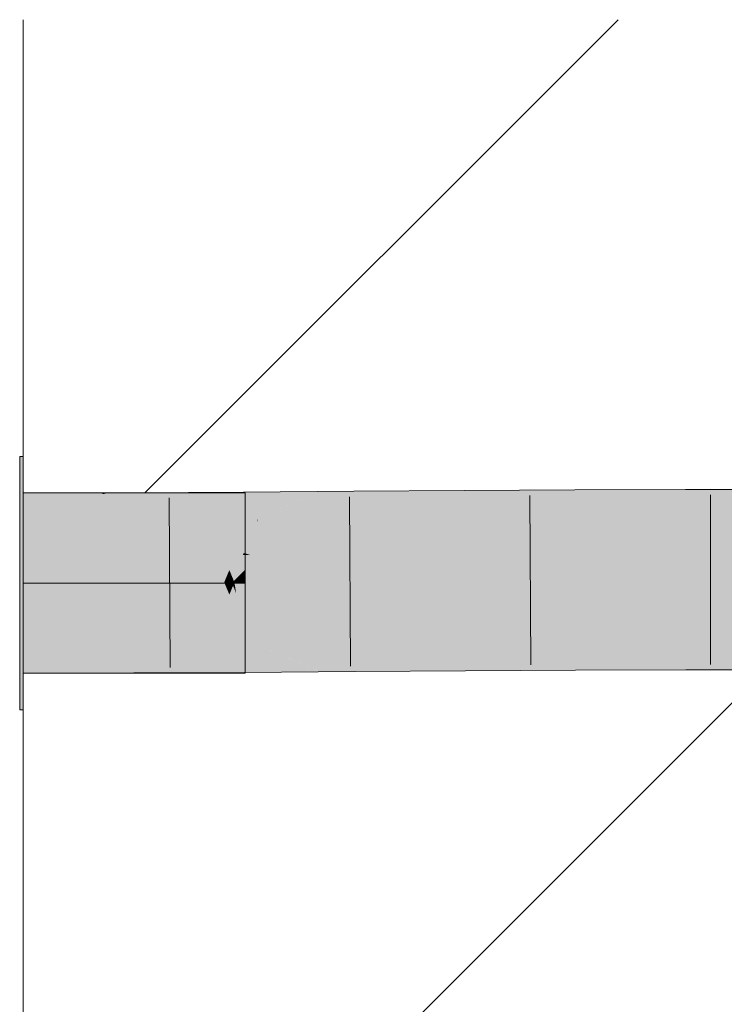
# Model space of a CAD drawing. Extents: x -720 to 300, y 62 to 1162.
# Tile 242 of 256: x 241.15 to 242.4, y 866.42 to 868.17. Entities that reach past the tile are written whole.
import ezdxf
from ezdxf.lldxf.tags import DXFTag

# ---------------------------------------------------------------- set-up
doc = ezdxf.new("R2010")
doc.units = 0
doc.layers.get('0').update_dxf_attribs({"lineweight": 13})
doc.layers.add('E_Detail_Linie_Text_Bem', color=7, linetype='Continuous', lineweight=13)
for name, color, linetype, lineweight, true_color in [('E_Detail_Wandschraffur', 7, 'Continuous', 5, 0xc0c0c0), ('E_Leerrohr 32-A06G93Y28I', 7, 'Continuous', 9, 0x00b300), ('E_Leerrohr 32-Shading', 7, 'Continuous', 9, 0x00b300)]:
    doc.layers.add(name, color=color, linetype=linetype, lineweight=lineweight, true_color=true_color)
tags = doc.linetypes.add('fein_strichliert', pattern=[4, 1, -2, 1]).pattern_tags.tags
tags[8:9] = [DXFTag(74, 4), DXFTag(75, 0), DXFTag(340, '0'), DXFTag(46, 0.0), DXFTag(50, 0.0), DXFTag(44, 0.0), DXFTag(45, 0.0)]
tags[6:7] = [DXFTag(74, 4), DXFTag(75, 0), DXFTag(340, '0'), DXFTag(46, 0.0), DXFTag(50, 0.0), DXFTag(44, 0.0), DXFTag(45, 0.0)]
tags[4:5] = [DXFTag(74, 4), DXFTag(75, 0), DXFTag(340, '0'), DXFTag(46, 0.0), DXFTag(50, 0.0), DXFTag(44, 0.0), DXFTag(45, 0.0)]
tags = doc.linetypes.add('STRICHPUNKT2-A06G93Y18I', pattern=[12.7, 6.35, -3.175, 0, -3.175]).pattern_tags.tags
tags[10:11] = [DXFTag(74, 4), DXFTag(75, 0), DXFTag(340, '0'), DXFTag(46, 0.0), DXFTag(50, 0.0), DXFTag(44, 0.0), DXFTag(45, 0.0)]
tags[8:9] = [DXFTag(74, 4), DXFTag(75, 0), DXFTag(340, '0'), DXFTag(46, 0.0), DXFTag(50, 0.0), DXFTag(44, 0.0), DXFTag(45, 0.0)]
tags[6:7] = [DXFTag(74, 4), DXFTag(75, 0), DXFTag(340, '0'), DXFTag(46, 0.0), DXFTag(50, 0.0), DXFTag(44, 0.0), DXFTag(45, 0.0)]
tags[4:5] = [DXFTag(74, 4), DXFTag(75, 0), DXFTag(340, '0'), DXFTag(46, 0.0), DXFTag(50, 0.0), DXFTag(44, 0.0), DXFTag(45, 0.0)]

# ---------------------------------------------------------------- blocks, each defined once
blk = doc.blocks.new('Shading-A06G93SL8I', base_point=(241.4847, 762.55))
at = {"layer": 'E_Leerrohr 32-Shading', "color": 83, "true_color": 0x7fcb7f}
for points in [[(241.1519, 867.1721), (241.1519, 867.3972), (241.1459, 867.1721), (241.1459, 867.3972)], [(241.2888, 867.3322), (241.1519, 867.3322), (241.4488, 867.1721), (241.1519, 867.1721)], [(241.3019, 867.3322), (241.2888, 867.3322), (241.4619, 867.1721), (241.4488, 867.1721)], [(241.3669, 867.3322), (241.3019, 867.3322), (241.5179, 867.1812), (241.5167, 867.1801)], [(241.5167, 867.1801), (241.3019, 867.3322), (241.5088, 867.1721), (241.4619, 867.1721)], [(241.3669, 867.3322), (241.4919, 867.2072), (241.5459, 867.3322), (241.5459, 867.2611)], [(241.5459, 867.2611), (241.4919, 867.2072), (241.5459, 867.1961), (241.5244, 867.1746)], [(241.5459, 867.1961), (241.5394, 867.1896), (241.5459, 867.1896)], [(241.5244, 867.1746), (241.5167, 867.1801), (241.5219, 867.1721), (241.5088, 867.1721)], [(241.5167, 867.1801), (241.5244, 867.1746), (241.5179, 867.1812)], [(241.5219, 867.1721), (241.5269, 867.1721), (241.5244, 867.1746)], [(241.5394, 867.1896), (241.5244, 867.1746), (241.5459, 867.1721), (241.5269, 867.1721)], [(241.5394, 867.1896), (241.5459, 867.1721), (241.5459, 867.1896)], [(241.1519, 866.9471), (241.1519, 867.1721), (241.1459, 866.9471), (241.1459, 867.1721)], [(241.4488, 867.1721), (241.1519, 867.1721), (241.2888, 867.0121), (241.1519, 867.0121)], [(241.4619, 867.1721), (241.4488, 867.1721), (241.3019, 867.0121), (241.2888, 867.0121)], [(241.5108, 867.1702), (241.4619, 867.1721), (241.3669, 867.0121), (241.3019, 867.0121)], [(241.5108, 867.1702), (241.3669, 867.0121), (241.5179, 867.1631)], [(241.5088, 867.1721), (241.4619, 867.1721), (241.5108, 867.1702)], [(241.5244, 867.1696), (241.4919, 867.1371), (241.5459, 867.1481), (241.5459, 867.0831)], [(241.5219, 867.1721), (241.5088, 867.1721), (241.5244, 867.1696), (241.5108, 867.1702)], [(241.5244, 867.1696), (241.5108, 867.1702), (241.5179, 867.1631)], [(241.5244, 867.1696), (241.5269, 867.1721), (241.5219, 867.1721)], [(241.5459, 867.1721), (241.5269, 867.1721), (241.5459, 867.1481), (241.5244, 867.1696)], [(241.4919, 867.1371), (241.3669, 867.0121), (241.5459, 867.0831), (241.5459, 867.0121)]]:
    blk.add_solid(points, dxfattribs=at)
at = {"layer": 'E_Leerrohr 32-Shading', "color": 83, "true_color": 0x7fbd7f}
for points in [[(241.1519, 867.3322), (241.1519, 867.2853), (241.2888, 867.3325), (241.2944, 867.3301)], [(241.2944, 867.3301), (241.3019, 867.3325), (241.2888, 867.3325)], [(241.3019, 867.3325), (241.2944, 867.3301), (241.3473, 867.3138), (241.3473, 867.3083)], [(241.3473, 867.3138), (241.3472, 867.3326), (241.3019, 867.3325)], [(241.3472, 867.3326), (241.48, 867.2864), (241.3669, 867.3326)], [(241.3472, 867.3326), (241.3473, 867.3138), (241.48, 867.2864), (241.415, 867.2861)], [(241.3669, 867.3326), (241.5429, 867.303), (241.5427, 867.3336)], [(241.3669, 867.3326), (241.48, 867.2864), (241.5429, 867.303), (241.5038, 867.2866)], [(241.6169, 867.3342), (241.5427, 867.3336), (241.5429, 867.303)], [(241.543, 867.2868), (241.6169, 867.3342), (241.5429, 867.303)], [(241.6169, 867.3342), (241.543, 867.2868), (241.6819, 867.3347), (241.5688, 867.287)], [(241.6819, 867.3347), (241.6344, 867.3146), (241.7385, 867.3351), (241.7387, 867.3159)], [(241.9347, 867.3184), (241.9346, 867.3365), (241.7387, 867.3159), (241.7385, 867.3351)], [(242.131, 867.3204), (242.1309, 867.3377), (241.9347, 867.3184), (241.9346, 867.3365)], [(242.3274, 867.3214), (242.3274, 867.3383), (242.131, 867.3204), (242.1309, 867.3377)], [(242.5487, 867.3209), (242.5488, 867.338), (242.3274, 867.3214), (242.3274, 867.3383)], [(241.3473, 867.3083), (241.2944, 867.3301), (241.3474, 867.2869), (241.1548, 867.2862)], [(241.415, 867.2861), (241.3473, 867.3138), (241.402, 867.286), (241.3473, 867.3083)], [(241.6344, 867.3146), (241.5688, 867.287), (241.7387, 867.3159), (241.7389, 867.2882)], [(241.7389, 867.2882), (241.9349, 867.2897), (241.7387, 867.3159), (241.9347, 867.3184)], [(241.9349, 867.2897), (242.1311, 867.2908), (241.9347, 867.3184), (242.131, 867.3204)], [(242.131, 867.3204), (242.1311, 867.2957), (242.3274, 867.3214), (242.3274, 867.2967)], [(242.3274, 867.3214), (242.3274, 867.2967), (242.5487, 867.3209), (242.5486, 867.2961)], [(241.3986, 867.2874), (241.3473, 867.3083), (241.3474, 867.2869)], [(241.5038, 867.2866), (241.543, 867.2868), (241.5429, 867.303)], [(242.1311, 867.2957), (242.1311, 867.2908), (242.3274, 867.2967), (242.3275, 867.2914)], [(242.3274, 867.2967), (242.3275, 867.2914), (242.5486, 867.2961), (242.5486, 867.2911)], [(241.1548, 867.2862), (241.1519, 867.2853), (241.3474, 867.2869), (241.3474, 867.2857)], [(241.402, 867.286), (241.3986, 867.2874), (241.3474, 867.2857), (241.3474, 867.2869)], [(241.3483, 867.0594), (241.1519, 867.0121), (241.3484, 867.0372), (241.2888, 867.0125)], [(241.1519, 867.0121), (241.3483, 867.0594), (241.1519, 867.059)], [(241.402, 867.0598), (241.3483, 867.0594), (241.3484, 867.0372)], [(241.3484, 867.0318), (241.3484, 867.0126), (241.48, 867.0602), (241.3669, 867.0127)], [(241.3484, 867.0318), (241.48, 867.0602), (241.415, 867.0598)], [(241.415, 867.0598), (241.402, 867.0598), (241.3484, 867.0318), (241.3484, 867.0372)], [(241.5446, 867.0436), (241.48, 867.0602), (241.5448, 867.0147), (241.3678, 867.0131)], [(241.48, 867.0602), (241.5446, 867.0436), (241.5038, 867.0603)], [(241.5446, 867.0436), (241.5445, 867.0605), (241.5038, 867.0603)], [(241.5445, 867.0605), (241.6169, 867.0142), (241.5688, 867.0607), (241.6819, 867.0146)], [(241.6169, 867.0142), (241.5445, 867.0605), (241.5446, 867.0436)], [(241.7405, 867.062), (241.5688, 867.0607), (241.7407, 867.0384), (241.6271, 867.037)], [(241.9366, 867.0409), (241.9364, 867.0634), (241.7407, 867.0384), (241.7405, 867.062)], [(242.1322, 867.0428), (242.1321, 867.0646), (241.9366, 867.0409), (241.9364, 867.0634)], [(242.3276, 867.0439), (242.3276, 867.0651), (242.1322, 867.0428), (242.1321, 867.0646)], [(242.5478, 867.0433), (242.5479, 867.0648), (242.3276, 867.0439), (242.3276, 867.0651)], [(241.2888, 867.0125), (241.3019, 867.0125), (241.3484, 867.0372), (241.3484, 867.0318)], [(241.5446, 867.0436), (241.5448, 867.0147), (241.6134, 867.0156)], [(241.6271, 867.037), (241.6776, 867.0164), (241.7407, 867.0384), (241.7409, 867.0172)], [(241.7409, 867.0172), (241.9367, 867.0197), (241.7407, 867.0384), (241.9366, 867.0409)], [(241.9367, 867.0197), (242.1323, 867.0217), (241.9366, 867.0409), (242.1322, 867.0428)], [(242.1323, 867.0217), (242.3276, 867.0226), (242.1322, 867.0428), (242.3276, 867.0439)], [(242.3276, 867.0226), (242.5477, 867.0221), (242.3276, 867.0439), (242.5478, 867.0433)], [(241.3019, 867.0125), (241.3484, 867.0126), (241.3484, 867.0318)], [(241.6776, 867.0164), (241.6819, 867.0146), (241.7409, 867.0172), (241.7409, 867.0151)], [(241.7409, 867.0151), (241.9367, 867.0165), (241.7409, 867.0172), (241.9367, 867.0197)], [(241.9367, 867.0165), (242.1323, 867.0177), (241.9367, 867.0197), (242.1323, 867.0217)], [(242.1323, 867.0177), (242.3276, 867.0183), (242.1323, 867.0217), (242.3276, 867.0226)], [(242.3276, 867.0183), (242.5477, 867.0179), (242.3276, 867.0226), (242.5477, 867.0221)], [(241.3678, 867.0131), (241.3669, 867.0127), (241.5448, 867.0147), (241.5448, 867.0137)], [(241.5448, 867.0147), (241.5448, 867.0137), (241.6134, 867.0156), (241.6169, 867.0142)]]:
    blk.add_solid(points, dxfattribs=at)
at = {"layer": 'E_Leerrohr 32-Shading', "color": 83, "true_color": 0x7fd57f}
for points in [[(241.3474, 867.2828), (241.3474, 867.2857), (241.1519, 867.2831), (241.1519, 867.2853)], [(241.1519, 867.1721), (241.3478, 867.1725), (241.1519, 867.2831), (241.3474, 867.2828)], [(241.4034, 867.2826), (241.402, 867.286), (241.3474, 867.2828), (241.3474, 867.2857)], [(241.4488, 867.1731), (241.4034, 867.2826), (241.3478, 867.1725), (241.3474, 867.2828)], [(241.415, 867.2861), (241.402, 867.286), (241.4619, 867.1732), (241.4488, 867.1731)], [(241.48, 867.2864), (241.415, 867.2861), (241.5179, 867.1953), (241.5151, 867.1887)], [(241.5151, 867.1887), (241.415, 867.2861), (241.5088, 867.1735), (241.4619, 867.1732)], [(241.48, 867.2864), (241.4919, 867.2579), (241.5038, 867.2866)], [(241.543, 867.2868), (241.4919, 867.2579), (241.5434, 867.2256), (241.5244, 867.1796)], [(241.4919, 867.2579), (241.543, 867.2868), (241.5038, 867.2866)], [(241.5688, 867.287), (241.543, 867.2868), (241.5434, 867.2256)], [(241.5545, 867.2222), (241.5676, 867.2819), (241.5434, 867.2256), (241.5667, 867.2819)], [(241.7394, 867.2213), (241.7389, 867.281), (241.5545, 867.2222), (241.5676, 867.2819)], [(241.5676, 867.2819), (241.5688, 867.287), (241.5667, 867.2819)], [(241.7389, 867.281), (241.7389, 867.2882), (241.5676, 867.2819), (241.5688, 867.287)], [(241.935, 867.28), (241.9349, 867.2897), (241.7389, 867.281), (241.7389, 867.2882)], [(241.7394, 867.2213), (241.9353, 867.2202), (241.7389, 867.281), (241.935, 867.28)], [(242.1311, 867.2792), (242.1311, 867.2908), (241.935, 867.28), (241.9349, 867.2897)], [(241.9353, 867.2202), (242.1314, 867.2194), (241.935, 867.28), (242.1311, 867.2792)], [(242.3275, 867.2787), (242.3275, 867.2914), (242.1311, 867.2792), (242.1311, 867.2908)], [(242.1314, 867.2194), (242.3275, 867.219), (242.1311, 867.2792), (242.3275, 867.2787)], [(242.5486, 867.279), (242.5486, 867.2911), (242.3275, 867.2787), (242.3275, 867.2914)], [(242.3275, 867.219), (242.5484, 867.2192), (242.3275, 867.2787), (242.5486, 867.279)], [(241.5436, 867.1973), (241.5435, 867.2223), (241.5317, 867.1973), (241.542, 867.2223)], [(241.5435, 867.2223), (241.5434, 867.2256), (241.542, 867.2223)], [(241.5545, 867.2222), (241.5434, 867.2256), (241.5435, 867.2223)], [(241.5435, 867.2223), (241.5436, 867.1973), (241.5545, 867.2222), (241.549, 867.1973)], [(241.5545, 867.2222), (241.549, 867.1973), (241.7394, 867.2213), (241.7395, 867.1978)], [(241.7395, 867.1978), (241.9355, 867.1982), (241.7394, 867.2213), (241.9353, 867.2202)], [(241.9355, 867.1982), (242.1315, 867.1985), (241.9353, 867.2202), (242.1314, 867.2194)], [(242.1315, 867.1985), (242.3275, 867.1987), (242.1314, 867.2194), (242.3275, 867.219)], [(242.3275, 867.1987), (242.5483, 867.1986), (242.3275, 867.219), (242.5484, 867.2192)], [(241.5151, 867.1887), (241.5244, 867.1796), (241.5179, 867.1953)], [(241.5317, 867.1973), (241.5244, 867.1796), (241.5438, 867.1736), (241.5269, 867.1736)], [(241.5317, 867.1973), (241.5438, 867.1736), (241.5436, 867.1973)], [(241.5436, 867.1973), (241.5438, 867.1736), (241.549, 867.1973)], [(241.549, 867.1973), (241.5438, 867.1736), (241.7395, 867.1978), (241.7397, 867.175)], [(241.7397, 867.175), (241.9356, 867.1765), (241.7395, 867.1978), (241.9355, 867.1982)], [(241.9356, 867.1765), (242.1316, 867.1777), (241.9355, 867.1982), (242.1315, 867.1985)], [(242.1316, 867.1777), (242.3275, 867.1783), (242.1315, 867.1985), (242.3275, 867.1987)], [(242.3275, 867.1783), (242.5482, 867.178), (242.3275, 867.1987), (242.5483, 867.1986)], [(241.5244, 867.1796), (241.5151, 867.1887), (241.5219, 867.1735), (241.5088, 867.1735)], [(241.5219, 867.1735), (241.5269, 867.1736), (241.5244, 867.1796)], [(241.7397, 867.175), (241.5438, 867.1736), (241.7397, 867.173), (241.544, 867.1725)], [(241.9357, 867.1734), (241.9356, 867.1765), (241.7397, 867.173), (241.7397, 867.175)], [(242.1316, 867.1738), (242.1316, 867.1777), (241.9357, 867.1734), (241.9356, 867.1765)], [(242.3275, 867.174), (242.3275, 867.1783), (242.1316, 867.1738), (242.1316, 867.1777)], [(242.5482, 867.1738), (242.5482, 867.178), (242.3275, 867.174), (242.3275, 867.1783)], [(241.3483, 867.0594), (241.3478, 867.1725), (241.1519, 867.059), (241.1519, 867.1721)], [(241.4488, 867.1731), (241.3478, 867.1725), (241.402, 867.0598), (241.3483, 867.0594)], [(241.4619, 867.1732), (241.4488, 867.1731), (241.415, 867.0598), (241.402, 867.0598)], [(241.5108, 867.1688), (241.4619, 867.1732), (241.48, 867.0602), (241.415, 867.0598)], [(241.5088, 867.1735), (241.4619, 867.1732), (241.5108, 867.1688)], [(241.5108, 867.1688), (241.48, 867.0602), (241.5179, 867.1517)], [(241.5445, 867.0605), (241.5299, 867.1542), (241.4919, 867.0889), (241.5244, 867.1675)], [(241.5219, 867.1735), (241.5088, 867.1735), (241.5244, 867.1675), (241.5108, 867.1688)], [(241.5244, 867.1675), (241.5108, 867.1688), (241.5179, 867.1517)], [(241.5269, 867.1736), (241.5219, 867.1735), (241.5265, 867.1725), (241.5223, 867.1725)], [(241.5223, 867.1725), (241.5229, 867.1711), (241.5265, 867.1725), (241.5259, 867.1711)], [(241.5229, 867.1711), (241.5244, 867.1675), (241.5259, 867.1711)], [(241.5244, 867.1675), (241.5299, 867.1542), (241.5259, 867.1711), (241.5273, 867.1711)], [(241.5259, 867.1711), (241.5273, 867.1711), (241.5265, 867.1725), (241.5271, 867.1725)], [(241.5271, 867.1725), (241.5269, 867.1736), (241.5265, 867.1725)], [(241.5438, 867.1725), (241.5438, 867.1736), (241.5271, 867.1725), (241.5269, 867.1736)], [(241.5273, 867.1711), (241.5438, 867.1711), (241.5271, 867.1725), (241.5438, 867.1725)], [(241.5441, 867.12), (241.5438, 867.1711), (241.5299, 867.1542), (241.5273, 867.1711)], [(241.544, 867.1725), (241.5438, 867.1736), (241.5438, 867.1725)], [(241.5438, 867.1711), (241.5443, 867.1711), (241.5438, 867.1725), (241.544, 867.1725)], [(241.5441, 867.12), (241.5688, 867.0607), (241.5438, 867.1711), (241.5443, 867.1711)], [(241.544, 867.1725), (241.5443, 867.1711), (241.7397, 867.173), (241.7397, 867.17)], [(241.5443, 867.1711), (241.5688, 867.0607), (241.7397, 867.17), (241.7405, 867.062)], [(241.7397, 867.17), (241.9357, 867.169), (241.7397, 867.173), (241.9357, 867.1734)], [(241.7405, 867.062), (241.9364, 867.0634), (241.7397, 867.17), (241.9357, 867.169)], [(241.9357, 867.169), (242.1316, 867.1682), (241.9357, 867.1734), (242.1316, 867.1738)], [(241.9364, 867.0634), (242.1321, 867.0646), (241.9357, 867.169), (242.1316, 867.1682)], [(242.1316, 867.1682), (242.3275, 867.1678), (242.1316, 867.1738), (242.3275, 867.174)], [(242.1321, 867.0646), (242.3276, 867.0651), (242.1316, 867.1682), (242.3275, 867.1678)], [(242.3275, 867.1678), (242.5482, 867.168), (242.3275, 867.174), (242.5482, 867.1738)], [(242.3276, 867.0651), (242.5479, 867.0648), (242.3275, 867.1678), (242.5482, 867.168)], [(241.5299, 867.1542), (241.5445, 867.0605), (241.5441, 867.12)], [(241.5445, 867.0605), (241.5688, 867.0607), (241.5441, 867.12)], [(241.4919, 867.0889), (241.48, 867.0602), (241.5038, 867.0603)], [(241.5445, 867.0605), (241.4919, 867.0889), (241.5038, 867.0603)]]:
    blk.add_solid(points, dxfattribs=at)
blk = doc.blocks.new('Referenz-A06G93Y48I')
at = {"layer": 'E_Detail_Linie_Text_Bem', "linetype": 'Continuous', "ltscale": 0.13}
blk.add_line((241.1519, 856.372), (241.1519, 868.172), dxfattribs=at)
at = {"layer": 'E_Detail_Wandschraffur', "linetype": 'fein_strichliert', "ltscale": 0.13}
blk.add_line((241.3679, 867.3321), (242.2079, 868.172), dxfattribs=at)
at = {"layer": 'E_Detail_Wandschraffur', "linetype": 'ByBlock', "ltscale": 0.13}
blk.add_line((241.1519, 865.7019), (242.4622, 867.0121), dxfattribs=at)
at = {"layer": 'E_Leerrohr 32-A06G93Y28I', "linetype": 'Continuous', "ltscale": 0.13}
for p, q in [((241.1519, 867.3971), (241.1459, 867.3971)), ((241.1459, 867.2653), (241.1459, 867.3971)), ((241.1519, 867.2653), (241.1519, 867.3971)), ((241.3472, 867.3326), (241.1519, 867.3321)), ((241.1519, 867.3321), (241.1519, 867.0121)), ((241.5459, 867.3321), (241.1519, 867.3321)), ((241.1519, 867.2384), (241.1519, 867.3321)), ((241.5427, 867.3336), (241.3472, 867.3326)), ((241.7385, 867.3351), (241.5427, 867.3336)), ((241.5459, 867.2384), (241.5459, 867.3321)), ((241.9346, 867.3365), (241.7385, 867.3351)), ((242.1309, 867.3377), (241.9346, 867.3365)), ((242.3274, 867.3383), (242.1309, 867.3377)), ((242.5488, 867.338), (242.3274, 867.3383)), ((241.4112, 867.3233), (241.4126, 867.0225)), ((241.7308, 867.3254), (241.733, 867.0246)), ((242.0511, 867.3276), (242.0527, 867.0268)), ((242.3719, 867.3286), (242.3719, 867.0278)), ((241.1459, 867.0789), (241.1459, 867.2653)), ((241.1519, 867.0789), (241.1519, 867.2653)), ((241.1519, 867.1059), (241.1519, 867.2384)), ((241.5459, 867.1059), (241.5459, 867.2384)), ((241.1519, 867.0121), (241.1519, 867.1059)), ((241.5459, 867.0121), (241.5459, 867.1059)), ((241.1459, 866.9471), (241.1459, 867.0789)), ((241.1519, 866.9471), (241.1519, 867.0789)), ((242.1323, 867.0177), (241.9367, 867.0165)), ((242.3276, 867.0183), (242.1323, 867.0177)), ((242.5477, 867.018), (242.3276, 867.0183)), ((241.3485, 867.0126), (241.1519, 867.0121)), ((241.1519, 867.0121), (241.5459, 867.0121)), ((241.5448, 867.0137), (241.3485, 867.0126)), ((241.7409, 867.0151), (241.5448, 867.0137)), ((241.9367, 867.0165), (241.7409, 867.0151)), ((241.1459, 866.9471), (241.1519, 866.9471))]:
    blk.add_line(p, q, dxfattribs=at)
at = {"layer": 'E_Leerrohr 32-A06G93Y28I', "linetype": 'STRICHPUNKT2-A06G93Y18I', "lineweight": 5, "ltscale": 0.13}
blk.add_line((241.1519, 867.1721), (241.5459, 867.1721), dxfattribs=at)

msp = doc.modelspace()

# ---------------------------------------------------------------- block references
at = {"color": 8, "lineweight": 25, "ltscale": 0.25, "true_color": 0x808080}
msp.add_blockref('Referenz-A06G93Y48I', (0, 0), dxfattribs=at)
msp.add_blockref('Shading-A06G93SL8I', (241.4847, 762.55))

doc.saveas('drawing.dxf')
